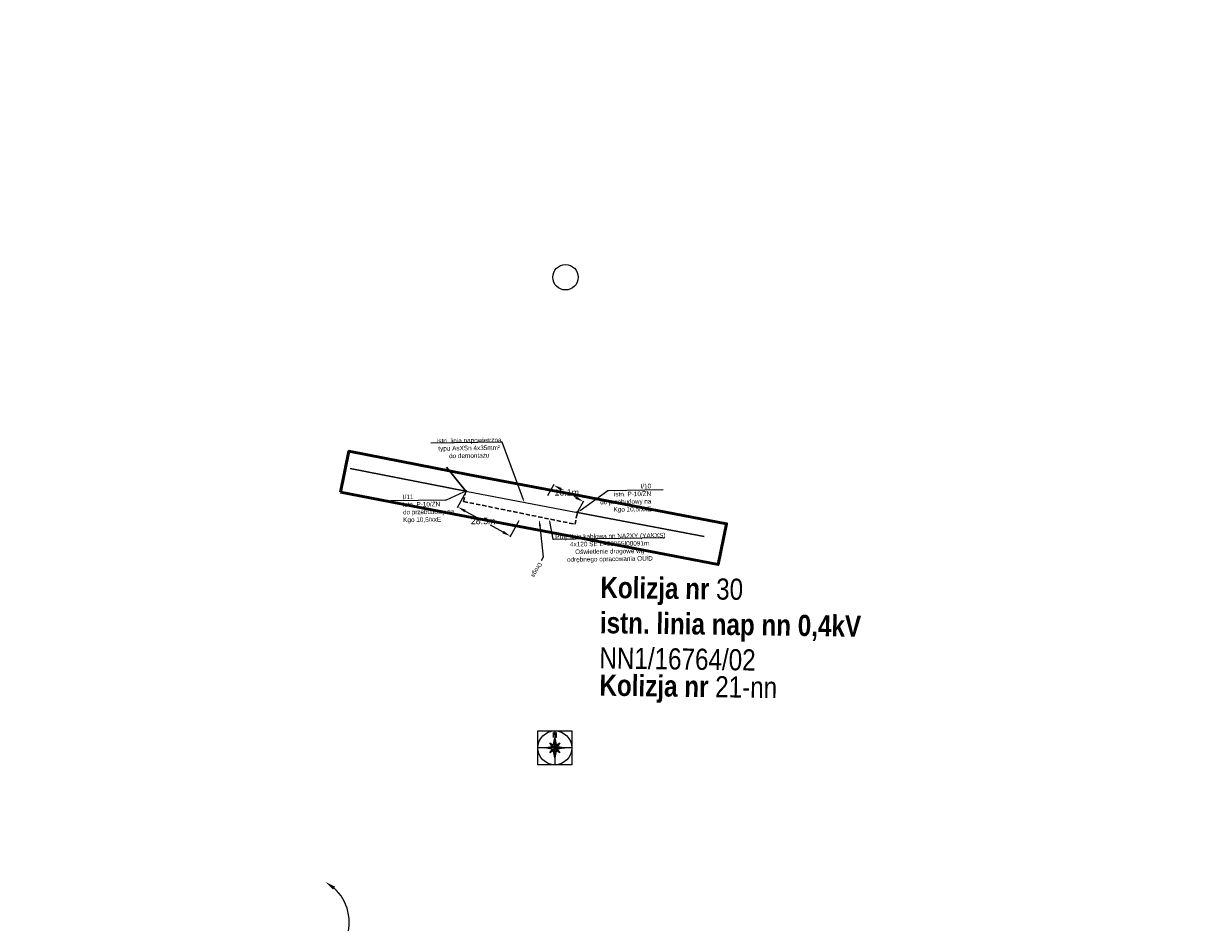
# Model space of a CAD drawing. Header units: millimetres. Extents: x 6504137 to 6515825, y 5737606 to 5784558.
# Tile 27 of 115: x 6509591 to 6510152, y 5755600 to 5756025. Entities that reach past the tile are written whole.
import ezdxf
from ezdxf import colors
from ezdxf.entities.mleader import LeaderData, LeaderLine
from ezdxf.math import Vec2, Vec3

# ---------------------------------------------------------------- set-up
doc = ezdxf.new("R2010")
doc.units = ezdxf.units.MM
doc.linetypes.add('JIS_02_2.0', pattern=[3, 2, -1])
for name, color, linetype in [('#Nr Działek', 6, 'Continuous'), ('_Kąt załomu', 7, 'Continuous'), ('_Opisy', 7, 'Continuous')]:
    doc.layers.add(name, color=color, linetype=linetype)
for name, color, linetype, lineweight in [('-Linia kablowa nn', 132, 'JIS_02_2.0', 30), ('_-demontaż nn', 132, 'DEMONTAZ', 20), ('_trasa_slupy', 1, 'Continuous', 20), ('_Zakres mapy projektowej', 4, 'Continuous', 50)]:
    doc.layers.add(name, color=color, linetype=linetype, lineweight=lineweight)
doc.layers.add('-wymiary', color=7, linetype='Continuous', lineweight=35, true_color=0x000000)
doc.layers.add('istn. linia nap.', color=7, linetype='Continuous', lineweight=0, true_color=0x000000)
doc.layers.add('@pomocnicza', color=3, linetype='Continuous', plot=False)
doc.styles.add('Arial_Narr', font='ARIALN.TTF')
doc.styles.add('GEO-INFO', font='arial.ttf')
doc.styles.get("Standard").update_dxf_attribs({"font": 'ARIALN.TTF'})
doc.linetypes.add('DEMONTAZ', pattern='A,1,["x",Standard,S=1,R=0,X=-0.1,Y=-0.35],1', length=2)
doc.dimstyles.new('Kat załomu', dxfattribs={"dimtxt": 2.2, "dimasz": 5, "dimexe": 0.18, "dimexo": 0.0625, "dimtad": 0, "dimtih": 1, "dimtoh": 1, "dimdec": 4, "dimzin": 0, "dimdsep": 46, "dimtxsty": 'Standard', "dimcen": 0.9, "dimse1": 1, "dimse2": 1, "dimadec": 0, "dimazin": 0, "dimtfac": 1, "dimtdec": 4, "dimtofl": 0, "dimtmove": 0, "dimatfit": 3, "dimfxl": 1, "dimtolj": 1, "dimtzin": 0, "dimarcsym": 0})
doc.dimstyles.new('McRobic', dxfattribs={"dimtxt": 3, "dimasz": 4, "dimexe": 0.5, "dimexo": 0.04, "dimgap": 0.4, "dimtad": 0, "dimtih": 1, "dimtoh": 1, "dimdec": 1, "dimrnd": 0.01, "dimzin": 0, "dimdsep": 46, "dimtxsty": 'Standard', "dimcen": 0.09, "dimadec": 0, "dimazin": 0, "dimtfac": 1, "dimtdec": 1, "dimtofl": 0, "dimtmove": 0, "dimatfit": 3, "dimfxl": 1, "dimtolj": 1, "dimtzin": 0, "dimlwd": 25, "dimlwe": 25, "dimarcsym": 0})

# ---------------------------------------------------------------- blocks, each defined once
blk = doc.blocks.new('roza')
for p, q in [((-0.73, 7.3), (-0.73, 4.96)), ((-0.73, 7.3), (0.84, 4.96)), ((0.84, 4.96), (0.83, 7.31)), ((-4.69, 0), (-0.78, 0.78)), ((-0.78, -0.78), (-4.69, 0)), ((0, 0), (-4.69, 0)), ((-4.3, 0.07), (-4.3, -0.01)), ((-3.91, 0.15), (-3.91, -0.01)), ((-3.52, 0.23), (-3.52, -0.01)), ((-3.13, 0.3), (-3.13, -0.01)), ((-2.74, 0.38), (-2.74, -0.01)), ((-2.35, 0.46), (-2.35, -0.01)), ((-1.24, 0.69), (-2.33, 2.32)), ((-2.33, 2.32), (-1.62, 1.62)), ((-2.33, 2.32), (-1.15, 1.54)), ((-1.96, -0.01), (-1.96, 0.54)), ((-1.82, 1.98), (-1.89, 1.91)), ((-1.62, 1.62), (-1.49, 1.76)), ((-1.62, 1.62), (-1.34, 1.35)), ((-1.56, 0), (-1.57, 0.62)), ((-1.34, 1.35), (-1.15, 1.54)), ((-1.34, 1.35), (-0.78, 0.78)), ((-1.18, 0.7), (-1.17, 0)), ((-1.15, 1.54), (-0.7, 1.23)), ((-1.06, 1.08), (-0.82, 1.32)), ((-0.78, 0.78), (0, 4.69)), ((-0.78, 0), (-0.78, 0.8)), ((0, 0), (-0.78, 0.78)), ((-0.78, -0.78), (0, 0)), ((-0.39, 0.39), (-0.39, 0)), ((0.07, 4.3), (-0.01, 4.3)), ((0.15, 3.91), (-0.01, 3.91)), ((0.23, 3.52), (-0.01, 3.52)), ((0.3, 3.13), (-0.01, 3.13)), ((0.38, 2.74), (-0.01, 2.74)), ((0.46, 2.35), (-0.01, 2.35)), ((-0.01, 1.96), (0.54, 1.96)), ((0, 0), (0, 4.69)), ((0, 4.69), (0.78, 0.78)), ((0, 1.56), (0.62, 1.57)), ((0.7, 1.18), (0, 1.17)), ((0, 0.78), (0.8, 0.78)), ((0, 0), (0.78, 0.78)), ((0.39, 0.39), (0, 0.39)), ((0, 0), (4.69, 0)), ((0, 0), (0.78, -0.78)), ((0, 0), (0, -4.69)), ((0.39, -0.39), (0.39, 0)), ((0.69, 1.24), (2.32, 2.33)), ((1.35, 1.34), (0.78, 0.78)), ((0.78, 0.78), (4.69, 0)), ((0.78, 0), (0.78, -0.8)), ((1.08, 1.06), (1.32, 0.82)), ((1.18, -0.7), (1.17, 0)), ((1.54, 1.15), (1.23, 0.7)), ((1.62, 1.62), (1.35, 1.34)), ((1.35, 1.34), (1.54, 1.15)), ((2.32, 2.33), (1.54, 1.15)), ((1.56, 0), (1.57, -0.62)), ((2.32, 2.33), (1.62, 1.62)), ((1.62, 1.62), (1.76, 1.49)), ((1.98, 1.82), (1.91, 1.89)), ((1.96, 0.01), (1.96, -0.54)), ((2.35, -0.46), (2.35, 0.01)), ((2.74, -0.38), (2.74, 0.01)), ((3.13, -0.3), (3.13, 0.01)), ((3.52, -0.23), (3.52, 0.01)), ((3.91, -0.15), (3.91, 0.01)), ((4.3, -0.07), (4.3, 0.01)), ((-2.32, -2.33), (-1.54, -1.15)), ((-0.69, -1.24), (-2.32, -2.33)), ((-2.32, -2.33), (-1.62, -1.62)), ((-1.98, -1.82), (-1.91, -1.89)), ((-1.62, -1.62), (-1.76, -1.49)), ((-1.62, -1.62), (-1.35, -1.34)), ((-1.54, -1.15), (-1.23, -0.7)), ((-1.35, -1.34), (-1.54, -1.15)), ((-1.35, -1.34), (-0.78, -0.78)), ((-1.08, -1.06), (-1.32, -0.82)), ((0, -0.78), (-0.8, -0.78)), ((0, -4.69), (-0.78, -0.78)), ((-0.7, -1.18), (0, -1.17)), ((0, -1.56), (-0.62, -1.57)), ((0.01, -1.96), (-0.54, -1.96)), ((-0.46, -2.35), (0.01, -2.35)), ((-0.39, -0.39), (0, -0.39)), ((-0.38, -2.74), (0.01, -2.74)), ((-0.3, -3.13), (0.01, -3.13)), ((-0.23, -3.52), (0.01, -3.52)), ((-0.15, -3.91), (0.01, -3.91)), ((-0.07, -4.3), (0.01, -4.3)), ((0.78, -0.78), (0, -4.69)), ((1.15, -1.54), (0.7, -1.23)), ((4.69, 0), (0.78, -0.78)), ((1.34, -1.35), (0.78, -0.78)), ((1.06, -1.08), (0.82, -1.32)), ((1.34, -1.35), (1.15, -1.54)), ((2.33, -2.32), (1.15, -1.54)), ((1.24, -0.69), (2.33, -2.32)), ((1.62, -1.62), (1.34, -1.35)), ((1.62, -1.62), (1.49, -1.76)), ((2.33, -2.32), (1.62, -1.62)), ((1.82, -1.98), (1.89, -1.91))]:
    blk.add_line(p, q)
at = {"layer": '@pomocnicza'}
for p, q in [((0, 8), (0, -8)), ((8, 0), (-8, 0))]:
    blk.add_line(p, q, dxfattribs=at)
blk.add_lwpolyline([(-8, 8), (8, 8), (8, -8), (-8, -8)], close=True, dxfattribs=at)
blk.add_circle((0, 0), 8, dxfattribs=at)
blk = doc.blocks.new('*D43')
at = {"layer": '_Kąt załomu', "color": 0, "lineweight": -2, "transparency": 16777216}
for start, end in [(338.9881, 47.6634), (253.9829, 322.6546)]:
    blk.add_arc((6510028.14, 5756146.39), 21.86, start, end, dxfattribs=at)
at = {"layer": '_Kąt załomu', "color": 0, "transparency": 16777216}
for points in [[(6510042.38, 5756161.87), (6510043.35, 5756163.22), (6510038.81, 5756165.47)], [(6510021.79, 5756124.61), (6510022.43, 5756126.15), (6510017.49, 5756127.3)]]:
    blk.add_solid(points, dxfattribs=at)
at = {"layer": 'Defpoints', "color": 0, "transparency": 16777216}
for p in [(6510151.66, 5756367.39), (6510028.14, 5756146.39), (6510050, 5756146.7), (6509723.53, 5755600.29)]:
    blk.add_point(p, dxfattribs=at)
at = {"layer": '_Kąt załomu', "color": 0, "transparency": 16777216, "insert": (6510047.23, 5756135.73), "char_height": 2.2, "attachment_point": 5, "rotation": 241}
blk.add_mtext('\\A1;180°', dxfattribs=at)
blk = doc.blocks.new('*D44')
at = {"layer": '_Kąt załomu', "color": 0, "lineweight": -2, "transparency": 16777216}
for start, end in [(339.0115, 47.7183), (253.9828, 322.6864)]:
    blk.add_arc((6509723.53, 5755600.29), 21.87, start, end, dxfattribs=at)
at = {"layer": '_Kąt załomu', "color": 0, "transparency": 16777216}
for points in [[(6509737.75, 5755615.79), (6509738.73, 5755617.15), (6509734.18, 5755619.39)], [(6509717.17, 5755578.5), (6509717.81, 5755580.04), (6509712.88, 5755581.19)]]:
    blk.add_solid(points, dxfattribs=at)
at = {"layer": 'Defpoints', "color": 0, "transparency": 16777216}
for p in [(6510028.14, 5756146.39), (6509745.39, 5755600.61), (6509723.53, 5755600.29), (6509591.46, 5755363.45)]:
    blk.add_point(p, dxfattribs=at)
at = {"layer": '_Kąt załomu', "color": 0, "transparency": 16777216, "insert": (6509742.63, 5755589.64), "char_height": 2.2, "attachment_point": 5, "rotation": 241}
blk.add_mtext('\\A1;180°', dxfattribs=at)
blk = doc.blocks.new('*D137')
at = {"layer": '-wymiary', "color": 0, "linetype": 'Continuous', "lineweight": 25, "transparency": 16777216}
for p, q in [((6509800.78, 5755803.89), (6509796.5, 5755796.18)), ((6509825.67, 5755790.09), (6509821.4, 5755782.38))]:
    blk.add_line(p, q, dxfattribs=at)
at = {"layer": '-wymiary', "color": 0, "lineweight": 25, "transparency": 16777216}
for p, q in [((6509800.24, 5755794.68), (6509805.25, 5755791.9)), ((6509818.14, 5755784.76), (6509812.21, 5755788.04))]:
    blk.add_line(p, q, dxfattribs=at)
at = {"layer": '-wymiary', "color": 0, "transparency": 16777216}
for points in [[(6509800.57, 5755795.26), (6509799.92, 5755794.1), (6509796.74, 5755796.62)], [(6509817.82, 5755784.17), (6509818.46, 5755785.34), (6509821.64, 5755782.82)]]:
    blk.add_solid(points, dxfattribs=at)
at = {"layer": 'Defpoints', "color": 0, "transparency": 16777216}
for p in [(6509800.8, 5755803.93), (6509796.74, 5755796.62), (6509825.69, 5755790.12)]:
    blk.add_point(p, dxfattribs=at)
at = {"layer": '-wymiary', "color": 0, "transparency": 16777216, "insert": (6509808.73, 5755789.97), "char_height": 3, "attachment_point": 5, "rotation": 0.0213, "style": 'GEO-INFO'}
blk.add_mtext('\\A1;28.5m', dxfattribs=at)
blk = doc.blocks.new('*D138')
at = {"layer": '-wymiary', "color": 0, "linetype": 'Continuous', "lineweight": 25, "transparency": 16777216}
for p, q in [((6509839.32, 5755801.97), (6509842.35, 5755807.4)), ((6509853.37, 5755794.13), (6509856.4, 5755799.55))]:
    blk.add_line(p, q, dxfattribs=at)
at = {"layer": '-wymiary', "color": 0, "lineweight": 25, "transparency": 16777216}
for p, q in [((6509845.6, 5755805.01), (6509844.82, 5755805.45)), ((6509852.66, 5755801.06), (6509851.73, 5755801.59))]:
    blk.add_line(p, q, dxfattribs=at)
at = {"layer": '-wymiary', "color": 0, "transparency": 16777216}
for points in [[(6509845.93, 5755805.59), (6509845.28, 5755804.43), (6509842.11, 5755806.96)], [(6509852.34, 5755800.48), (6509852.99, 5755801.65), (6509856.15, 5755799.11)]]:
    blk.add_solid(points, dxfattribs=at)
at = {"layer": 'Defpoints', "color": 0, "transparency": 16777216}
for p in [(6509842.11, 5755806.96), (6509839.3, 5755801.94), (6509853.35, 5755794.09)]:
    blk.add_point(p, dxfattribs=at)
at = {"layer": '-wymiary', "color": 0, "transparency": 16777216, "insert": (6509848.27, 5755803.52), "char_height": 3, "attachment_point": 5, "rotation": 0.0213, "style": 'GEO-INFO'}
blk.add_mtext('\\A1;16.1m', dxfattribs=at)
blk = doc.blocks.new('OKRAG_PELNY')
at = {"color": 0}
blk.add_lwpolyline([(0.5, 0), (0.482963, -0.12941), (0.433013, -0.25), (0.353553, -0.353553), (0.25, -0.433013), (0.12941, -0.482963), (0, -0.5), (-0.12941, -0.482963), (-0.25, -0.433013), (-0.353553, -0.353553), (-0.433013, -0.25), (-0.482963, -0.12941), (-0.5, 0), (-0.482963, 0.12941), (-0.433013, 0.25), (-0.353553, 0.353553), (-0.25, 0.433013), (-0.12941, 0.482963), (0, 0.5), (0.12941, 0.482963), (0.25, 0.433013), (0.353553, 0.353553), (0.433013, 0.25), (0.482963, 0.12941)], close=True, dxfattribs=at)

msp = doc.modelspace()

# ---------------------------------------------------------------- linework, layer by layer
at = {"layer": '#Nr Działek'}
msp.add_circle((6509847.68, 5755905.2), 6, dxfattribs=at)
msp.add_circle((6509847.68, 5755905.2), 6, dxfattribs=at)
at = {"layer": '_-demontaż nn', "linetype": 'DEMONTAZ'}
msp.add_line((6509800.48927, 5755804.09597), (6509853.34885, 5755794.09098), dxfattribs=at)
at = {"layer": 'istn. linia nap.', "color": 18, "linetype": 'Continuous', "lineweight": 30, "true_color": 0x000000}
for p, q in [((6509800.48927, 5755804.09597), (6509745.87332, 5755814.76004)), ((6509800.48927, 5755804.09597), (6509791.33888, 5755815.36666)), ((6509913.31307, 5755782.62937), (6509853.34885, 5755794.09098))]:
    msp.add_line(p, q, dxfattribs=at)

# ---------------------------------------------------------------- block references
at = {"layer": '@pomocnicza'}
msp.add_blockref('roza', (6509842.62916, 5755682.73101), dxfattribs=at)
at = {"layer": '_-demontaż nn', "lineweight": 18, "xscale": 0.6999999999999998, "yscale": 0.6999999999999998, "rotation": 179.6972132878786}
for p in [(6509800.48927, 5755804.09597), (6509853.34885, 5755794.09098)]:
    msp.add_blockref('OKRAG_PELNY', p, dxfattribs=at)

# ---------------------------------------------------------------- texts
at = {"layer": '_trasa_slupy', "insert": (6509864.26687, 5755763.63469), "char_height": 10, "width": 348.1955042, "attachment_point": 1, "rotation": 359.205026, "style": 'Arial_Narr'}
msp.add_mtext('{\\fArial Narrow|b1|i0|c238|p34;Kolizja nr }30\\P{\\fArial Narrow|b1|i0|c238|p34;istn. linia nap nn 0,4kV\\P}NN1/16764/02', dxfattribs=at)
at = {"layer": '_trasa_slupy', "color": 5, "insert": (6509863.81494, 5755717.44126), "char_height": 10, "width": 348.1955042, "attachment_point": 1, "rotation": 359.205026, "style": 'Arial_Narr'}
msp.add_mtext('{\\fArial Narrow|b1|i0|c238|p34;Kolizja nr }21-nn', dxfattribs=at)

# ---------------------------------------------------------------- dimensions: what is measured, and where the dimension line sits
at = {"layer": '-wymiary', "color": 7, "linetype": 'Continuous'}
for base, p1, p2, angle, picture, middle in [((6509796.74431, 5755796.61991), (6509825.68878, 5755790.12391), (6509800.79536, 5755803.92625), 150.9934909, '*D137', (6509808.73163, 5755789.97345)), ((6509842.10923, 5755806.96129), (6509853.34885, 5755794.09098), (6509839.30319, 5755801.93985), 150.8030672, '*D138', (6509848.2737, 5755803.51651))]:
    dim = msp.add_linear_dim(base=base, p1=p1, p2=p2, angle=angle, dimstyle='McRobic', override={"dimpost": 'm', "dimtxsty": 'GEO-INFO'}, dxfattribs=at)
    dim.commit()
    dim.dimension.update_dxf_attribs({"geometry": picture, "text_midpoint": middle, "dimtype": 161, "text_rotation": 210})

# ---------------------------------------------------------------- leaders
at = {"layer": '_Opisy', "linetype": 'Continuous'}
ml = msp.add_multileader_mtext('Standard', dxfattribs=at)
ml.set_content('\\pxqc;{\\fArial|b0|i0|c238|p34;Istn. linia napowietrzna \\Ptypu AsXSn 4x35mm²\\P\\pq*;do demontażu}', color=256)
ml.set_leader_properties()
ml.build(insert=Vec2(0, 0))
ml.multileader.update_dxf_attribs({"text_left_attachment_type": 6, "text_right_attachment_type": 6, "dogleg_length": 0.45, "arrow_head_size": 1.2, "scale": 0.8})
ctx = ml.context
ctx.base_point, ctx.scale, ctx.char_height, ctx.arrow_head_size, ctx.landing_gap_size, ctx.plane_origin, ctx.plane_x_axis, ctx.plane_y_axis = Vec3(6509786.87331, 5755826.7644, 41.02), 0.8, 2.16, 1.2, 0.072, Vec3(6509899.07017, 5755872.50017, 41.02), Vec3(0.999892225, 0.014681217), Vec3(-0.014681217, 0.999892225)
ctx.left_attachment, ctx.right_attachment = 6, 6
notes = []
notes.append((ctx, [(0, (1, 1, 0), (6509817.65967, 5755827.21643, 41.02), (-0.999892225, -0.014681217), 0.36, [(0, [(6509828.20275, 5755798.8505, 41.02)], 0, [])])]))
ctx.mtext.insert, ctx.mtext.text_direction, ctx.mtext.rotation, ctx.mtext.alignment, ctx.mtext.flow_direction = Vec3(6509802.05428, 5755829.1829, 41.02), Vec3(0.999892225, 0.014681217), 0.014681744, 2, 5
ml = msp.add_multileader_mtext('Standard', dxfattribs=at)
ml.set_content('{\\fArial|b0|i0|c238|p34;I/10       \\P\\C256;istn. P-10/ZN\\P}do przebudowy na\\P{\\fArial|b0|i0|c238|p34;\\C256;Kgo 10,5/xxE}', color=256)
ml.set_leader_properties()
ml.build(insert=Vec2(0, 0))
ml.multileader.update_dxf_attribs({"text_left_attachment_type": 6, "text_right_attachment_type": 6, "dogleg_length": 0.45, "arrow_head_size": 1.2, "scale": 0.8})
ctx = ml.context
ctx.base_point, ctx.scale, ctx.char_height, ctx.arrow_head_size, ctx.landing_gap_size, ctx.plane_origin, ctx.plane_x_axis, ctx.plane_y_axis = Vec3(6509868.08574, 5755804.47792, 30.78), 0.8, 2.16, 1.2, 0.072, Vec3(6509977.70162, 5755852.28997, 30.78), Vec3(0.999892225, 0.014681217), Vec3(-0.014681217, 0.999892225)
ctx.left_attachment, ctx.right_attachment, ctx.text_align_type = 6, 6, 2
notes.append((ctx, [(0, (1, 1, 0), (6509867.72578, 5755804.47264, 30.78), (0.999892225, 0.014681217), 0.36, [(0, [(6509853.65288, 5755794.26438, 30.78)], 0, [])])]))
ctx.mtext.insert, ctx.mtext.text_direction, ctx.mtext.rotation, ctx.mtext.alignment, ctx.mtext.flow_direction = Vec3(6509888.14631, 5755807.60464, 30.78), Vec3(0.999892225, 0.014681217), 0.014681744, 3, 5
ml = msp.add_multileader_mtext('Standard', dxfattribs=at)
ml.set_content('{\\fArial|b0|i0|c238|p34;I/11       \\P\\C256;istn. P-10/ZN\\P}do przebudowy na\\P{\\fArial|b0|i0|c238|p34;\\C256;Kgo 10,5/xxE}', color=256)
ml.set_leader_properties()
ml.build(insert=Vec2(0, 0))
ml.multileader.update_dxf_attribs({"text_left_attachment_type": 6, "text_right_attachment_type": 6, "dogleg_length": 0.45, "arrow_head_size": 1.2, "scale": 0.8})
ctx = ml.context
ctx.base_point, ctx.scale, ctx.char_height, ctx.arrow_head_size, ctx.landing_gap_size, ctx.plane_origin, ctx.plane_x_axis, ctx.plane_y_axis = Vec3(6509770.70651, 5755799.61405, 30.78), 0.8, 2.16, 1.2, 0.072, Vec3(6509860.29224, 5755847.132, 30.78), Vec3(0.999892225, 0.014681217), Vec3(-0.014681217, 0.999892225)
ctx.left_attachment, ctx.right_attachment = 6, 6
notes.append((ctx, [(0, (1, 1, 0), (6509791.2406, 5755799.91555, 30.78), (-0.999892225, -0.014681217), 0.36, [(0, [(6509800.48927, 5755804.09597, 30.78)], 0, [])])]))
ctx.mtext.insert, ctx.mtext.text_direction, ctx.mtext.rotation, ctx.mtext.flow_direction = Vec3(6509770.73693, 5755802.44667, 30.78), Vec3(0.999892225, 0.014681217), 0.014681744, 5
at = {"layer": '_Opisy'}
ml = msp.add_multileader_mtext('Standard', dxfattribs=at)
ml.set_content('Droga', color=7)
ml.set_leader_properties(color=7, linetype='Continuous', lineweight=-1)
ml.build(insert=Vec2(0, 0))
ml.multileader.update_dxf_attribs({"dogleg_length": 2, "arrow_head_size": 3})
ctx = ml.context
ctx.base_point, ctx.char_height, ctx.arrow_head_size, ctx.landing_gap_size, ctx.plane_origin, ctx.plane_x_axis, ctx.plane_y_axis = Vec3(6509836.1118, 5755771.09564), 2, 3, 1, Vec3(6509835.26749, 5755790.62058), Vec3(-0.487231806, -0.873272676), Vec3(0.873272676, -0.487231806)
notes.append((ctx, [(0, (1, 1, 0), (6509837.08627, 5755772.84218), (-0.487231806, -0.873272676), 2, [(0, [(6509835.26749, 5755790.62058)], 0, [])])]))
ctx.mtext.insert, ctx.mtext.text_direction, ctx.mtext.rotation, ctx.mtext.flow_direction = Vec3(6509836.75458, 5755769.59189), Vec3(-0.487231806, -0.873272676), 4.203471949, 5
ctx.mtext.has_bg_fill, ctx.mtext.bg_color, ctx.mtext.bg_scale_factor, ctx.mtext.bg_transparency, ctx.mtext.use_window_bg_color = 1, -1027028792, 1.5, 0, 1
for ctx, leaders in notes:
    for number, flags, end, landing, length, lines in leaders:
        leader = LeaderData()
        leader.index, (leader.has_last_leader_line, leader.has_dogleg_vector, leader.attachment_direction) = number, flags
        leader.last_leader_point, leader.dogleg_vector, leader.dogleg_length = Vec3(end), Vec3(landing), length
        for number, points, colour, breaks in lines:
            line = LeaderLine()
            line.index, line.vertices, line.color, line.breaks = number, Vec3.list(points), colors.encode_raw_color(colour), breaks
            leader.lines.append(line)
        ctx.leaders.append(leader)

# ---------------------------------------------------------------- next in the draw order: linework, layer by layer
at = {"layer": '-Linia kablowa nn'}
msp.add_lwpolyline([(6509800.48927, 5755804.09597), (6509800.48927, 5755804.09597), (6509800.48927, 5755804.09597), (6509800.48927, 5755804.09597), (6509800.48927, 5755804.09597), (6509800.48927, 5755804.09597), (6509800.48927, 5755804.09597), (6509800.48927, 5755804.09597), (6509800.48927, 5755804.09597), (6509800.48927, 5755804.09597), (6509800.48927, 5755804.09597), (6509800.48927, 5755804.09597), (6509800.48927, 5755804.09597), (6509800.48927, 5755804.09597), (6509800.48927, 5755804.09597), (6509800.48927, 5755804.09597), (6509800.48927, 5755804.09597), (6509800.48927, 5755804.09597), (6509800.48927, 5755804.09597), (6509800.48927, 5755804.09597), (6509800.48927, 5755804.09597), (6509800.48927, 5755804.09597), (6509800.48927, 5755804.09597), (6509800.48927, 5755804.09597), (6509800.48927, 5755804.09597), (6509800.48927, 5755804.09597), (6509800.48927, 5755804.09597), (6509800.48927, 5755804.09597), (6509800.48927, 5755804.09597), (6509800.48927, 5755804.09597), (6509800.48927, 5755804.09597), (6509800.48927, 5755804.09597), (6509800.48927, 5755804.09597), (6509800.48927, 5755804.09597), (6509800.48927, 5755804.09597), (6509800.48927, 5755804.09597), (6509800.48927, 5755804.09597), (6509800.48927, 5755804.09597), (6509800.48927, 5755804.09597), (6509800.48927, 5755804.09597), (6509800.48927, 5755804.09597), (6509800.48927, 5755804.09597), (6509800.48927, 5755804.09597), (6509800.48927, 5755804.09597), (6509800.48927, 5755804.09597), (6509800.48927, 5755804.09597), (6509800.48927, 5755804.09597), (6509800.48927, 5755804.09597), (6509800.48927, 5755804.09597), (6509800.48927, 5755804.09597), (6509800.48927, 5755804.09597), (6509800.48927, 5755804.09597), (6509800.48927, 5755804.09597), (6509800.48927, 5755804.09597), (6509800.48927, 5755804.09597), (6509800.48927, 5755804.09597), (6509800.48927, 5755804.09597), (6509800.48927, 5755804.09597), (6509800.48927, 5755804.09597), (6509800.48927, 5755804.09597), (6509800.48927, 5755804.09597), (6509800.48927, 5755804.09597), (6509800.48927, 5755804.09597), (6509800.48927, 5755804.09597), (6509800.48927, 5755804.09597), (6509800.48927, 5755804.09597), (6509800.48927, 5755804.09597), (6509800.48927, 5755804.09597), (6509800.48927, 5755804.09597), (6509800.48927, 5755804.09597), (6509800.48927, 5755804.09597), (6509800.48927, 5755804.09597), (6509800.48927, 5755804.09597), (6509800.48927, 5755804.09597), (6509800.48927, 5755804.09597), (6509800.48927, 5755804.09597), (6509800.48927, 5755804.09597), (6509800.48927, 5755804.09597), (6509800.48927, 5755804.09597), (6509800.48927, 5755804.09597), (6509800.48927, 5755804.09597), (6509800.48927, 5755804.09597), (6509800.48927, 5755804.09597), (6509800.48927, 5755804.09597), (6509800.48927, 5755804.09597), (6509800.48927, 5755804.09597), (6509800.48927, 5755804.09597), (6509800.48927, 5755804.09597), (6509800.48927, 5755804.09597), (6509800.48927, 5755804.09597), (6509800.48927, 5755804.09597), (6509799.49379, 5755799.20954), (6509799.49379, 5755799.20954), (6509799.49379, 5755799.20954), (6509799.49379, 5755799.20954), (6509799.49379, 5755799.20954), (6509799.49379, 5755799.20954), (6509799.49379, 5755799.20954), (6509799.49379, 5755799.20954), (6509799.49379, 5755799.20954), (6509799.49379, 5755799.20954), (6509799.49379, 5755799.20954), (6509799.49379, 5755799.20954), (6509799.49379, 5755799.20954), (6509799.49379, 5755799.20954), (6509799.49379, 5755799.20954), (6509799.49379, 5755799.20954), (6509799.49379, 5755799.20954), (6509799.49379, 5755799.20954), (6509799.49379, 5755799.20954), (6509799.49379, 5755799.20954), (6509799.49379, 5755799.20954), (6509799.49379, 5755799.20954), (6509799.49379, 5755799.20954), (6509799.49379, 5755799.20954), (6509799.49379, 5755799.20954), (6509799.49379, 5755799.20954), (6509799.49379, 5755799.20954), (6509799.49379, 5755799.20954), (6509799.49379, 5755799.20954), (6509799.49379, 5755799.20954), (6509799.49379, 5755799.20954), (6509799.49379, 5755799.20954), (6509852.19874, 5755788.44861), (6509852.19874, 5755788.44861), (6509852.19874, 5755788.44861), (6509852.19874, 5755788.44861), (6509852.19874, 5755788.44861), (6509852.19874, 5755788.44861), (6509852.19874, 5755788.44861), (6509852.19874, 5755788.44861), (6509852.19874, 5755788.44861), (6509852.19874, 5755788.44861), (6509852.19874, 5755788.44861), (6509852.19874, 5755788.44861), (6509852.19874, 5755788.44861), (6509852.19874, 5755788.44861), (6509852.19874, 5755788.44861), (6509852.19874, 5755788.44861), (6509852.19874, 5755788.44861), (6509852.19874, 5755788.44861), (6509852.19874, 5755788.44861), (6509852.19874, 5755788.44861), (6509852.19874, 5755788.44861), (6509852.19874, 5755788.44861), (6509852.19874, 5755788.44861), (6509852.19874, 5755788.44861), (6509852.19874, 5755788.44861), (6509852.19874, 5755788.44861), (6509852.19874, 5755788.44861), (6509852.19874, 5755788.44861), (6509852.19874, 5755788.44861), (6509852.19874, 5755788.44861), (6509852.19874, 5755788.44861), (6509852.19874, 5755788.44861), (6509853.34885, 5755794.09098), (6509853.34885, 5755794.09098), (6509853.34885, 5755794.09098), (6509853.34885, 5755794.09098), (6509853.34885, 5755794.09098), (6509853.34885, 5755794.09098), (6509853.34885, 5755794.09098), (6509853.34885, 5755794.09098), (6509853.34885, 5755794.09098), (6509853.34885, 5755794.09098), (6509853.34885, 5755794.09098), (6509853.34885, 5755794.09098), (6509853.34885, 5755794.09098), (6509853.34885, 5755794.09098), (6509853.34885, 5755794.09098), (6509853.34885, 5755794.09098), (6509853.34885, 5755794.09098), (6509853.34885, 5755794.09098), (6509853.34885, 5755794.09098), (6509853.34885, 5755794.09098), (6509853.34885, 5755794.09098), (6509853.34885, 5755794.09098), (6509853.34885, 5755794.09098), (6509853.34885, 5755794.09098), (6509853.34885, 5755794.09098), (6509853.34885, 5755794.09098), (6509853.34885, 5755794.09098), (6509853.34885, 5755794.09098), (6509853.34885, 5755794.09098), (6509853.34885, 5755794.09098), (6509853.34885, 5755794.09098), (6509853.34885, 5755794.09098), (6509853.34885, 5755794.09098), (6509853.34885, 5755794.09098), (6509853.34885, 5755794.09098), (6509853.34885, 5755794.09098), (6509853.34885, 5755794.09098), (6509853.34885, 5755794.09098)], dxfattribs=at)
at = {"layer": '_Zakres mapy projektowej'}
msp.add_lwpolyline([(6509741.22726, 5755803.69965), (6509745.23403, 5755822.95037), (6509802.24739, 5755811.84974), (6509854.96667, 5755801.9209), (6509923.83034, 5755788.65749), (6509919.83945, 5755769.40369), (6509850.99197, 5755782.66399), (6509798.26474, 5755792.59432)], close=True, dxfattribs=at)

# ---------------------------------------------------------------- next in the draw order: dimensions: what is measured, and where the dimension line sits
at = {"layer": '_Kąt załomu'}
for base, center, p1, p2, picture, middle in [((6510049.99681, 5756146.69793), (6510028.142, 5756146.387), (6510151.664, 5756367.395), (6509723.529, 5755600.29), '*D43', (6510047.22578, 5756135.73155)), ((6509745.39479, 5755600.61418), (6509723.529, 5755600.29), (6510028.142, 5756146.387), (6509591.457, 5755363.453), '*D44', (6509742.62762, 5755589.63822))]:
    dim = msp.add_angular_dim_3p(base=base, center=center, p1=p1, p2=p2, dimstyle='Kat załomu', dxfattribs=at)
    dim.commit()
    dim.dimension.update_dxf_attribs({"geometry": picture, "text_midpoint": middle, "text_rotation": 241})

# ---------------------------------------------------------------- next in the draw order: leaders
at = {"layer": '_Opisy', "linetype": 'Continuous'}
ml = msp.add_multileader_mtext('Standard', dxfattribs=at)
ml.set_content('{\\fArial|b0|i0|c238|p34;\\C256; Proj. linia kablowa nn NA2XY (YAKXS) \\P\\pxqc;4x120 SE L=00065|00091m\\POświetlenie drogowe wg\\Podrębnego opracowania OUiD\\P }', color=256)
ml.set_leader_properties()
ml.build(insert=Vec2(0, 0))
ml.multileader.update_dxf_attribs({"text_left_attachment_type": 6, "text_right_attachment_type": 6, "dogleg_length": 0.36, "arrow_head_size": 1.2, "scale": 0.8})
ctx = ml.context
ctx.base_point, ctx.scale, ctx.char_height, ctx.arrow_head_size, ctx.landing_gap_size, ctx.plane_origin, ctx.plane_x_axis, ctx.plane_y_axis = Vec3(6509841.99891, 5755781.37359, 51.6), 0.8, 2.16, 1.2, 0.072, Vec3(6509753.25765, 5755552.06176, 51.6), Vec3(0.999892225, 0.014681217), Vec3(-0.014681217, 0.999892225)
ctx.left_attachment, ctx.right_attachment, ctx.text_align_type = 6, 6, 2
notes = []
notes.append((ctx, [(1, (1, 1, 0), (6509841.71095, 5755781.36936, 51.6), (0.999892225, 0.014681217), 0.288, [(1, [(6509839.82728, 5755790.97453, 51.6)], 0, [])])]))
ctx.mtext.insert, ctx.mtext.text_direction, ctx.mtext.rotation, ctx.mtext.alignment, ctx.mtext.flow_direction = Vec3(6509868.48031, 5755783.96096, 51.6), Vec3(0.999892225, 0.014681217), 0.014681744, 2, 5
for ctx, leaders in notes:
    for number, flags, end, landing, length, lines in leaders:
        leader = LeaderData()
        leader.index, (leader.has_last_leader_line, leader.has_dogleg_vector, leader.attachment_direction) = number, flags
        leader.last_leader_point, leader.dogleg_vector, leader.dogleg_length = Vec3(end), Vec3(landing), length
        for number, points, colour, breaks in lines:
            line = LeaderLine()
            line.index, line.vertices, line.color, line.breaks = number, Vec3.list(points), colors.encode_raw_color(colour), breaks
            leader.lines.append(line)
        ctx.leaders.append(leader)

doc.saveas('drawing.dxf')
